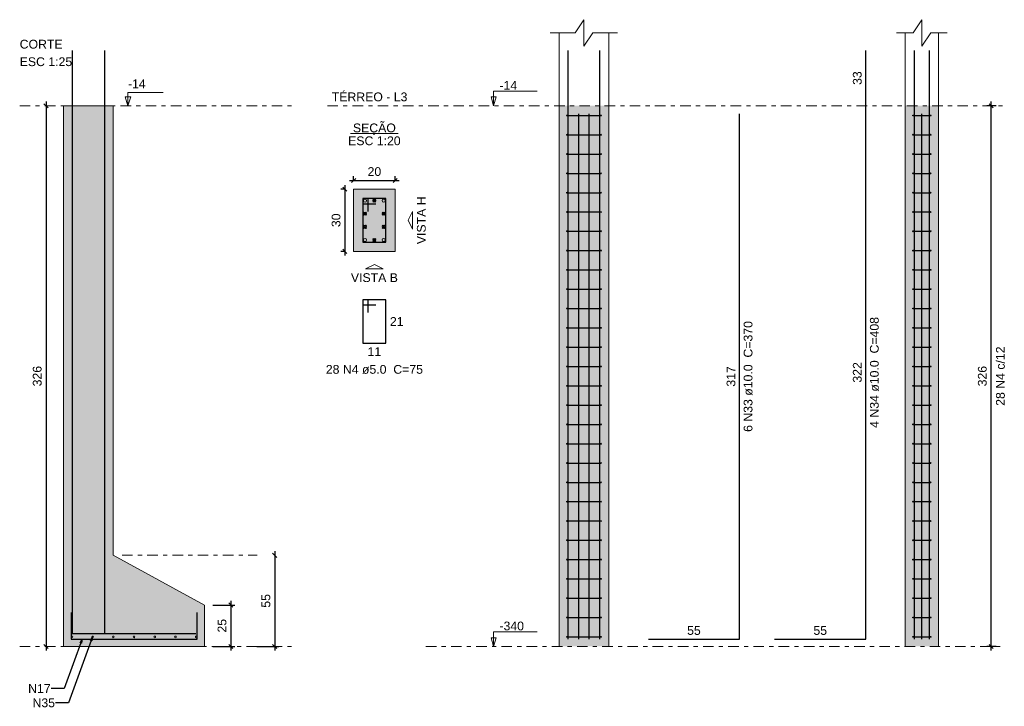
# Model space of a CAD drawing. Header units: millimetres. Extents: x 0 to 119, y 0 to 84.
# Tile 5 of 16: x 46 to 69, y 26 to 42. Entities that reach past the tile are written whole.
import ezdxf

# ---------------------------------------------------------------- set-up
doc = ezdxf.new("R2010")
doc.units = ezdxf.units.MM
doc.header["$MEASUREMENT"] = 0
doc.linetypes.add('DASHDOT', pattern=[2.54, 1.27, -0.635, 0, -0.635])
doc.linetypes.add('NULL', pattern=[0])
doc.layers.get('0').update_dxf_attribs({"lineweight": 18})
for name, color, linetype, lineweight in [('Descrição da armadura', 7, 'Continuous', 0), ('DT-Armadura', 2, 'Continuous', 30), ('DT-Barras na forma', 2, 'Continuous', 30), ('DT-Barras no corte', 5, 'Continuous', 5), ('DT-Barras rebatidas', 2, 'Continuous', 30), ('DT-Cotas', 9, 'Continuous', 5), ('DT-Estribos na forma', 2, 'Continuous', 30), ('DT-Forma', 5, 'Continuous', 5), ('DT-Hachura sapatas em corte', 43, 'Continuous', 5), ('DT-Hachura seção pilares', 254, 'Continuous', 5), ('DT-Hachura vista pilares', 254, 'Continuous', 5), ('DT-Pontilhado', 9, 'DASHDOT', 5), ('DT-Textos', 7, 'Continuous', 5), ('Textos armaduras', 7, 'Continuous', 0)]:
    doc.layers.add(name, color=color, linetype=linetype, lineweight=lineweight)
doc.styles.add('Arial', font='txt')
doc.dimstyles.get("Standard").update_dxf_attribs({"dimtxt": 0.18, "dimasz": 0.18, "dimexe": 0.18, "dimexo": 0.0625, "dimgap": 0.09, "dimtad": 0, "dimtih": 1, "dimtoh": 1, "dimdec": 4, "dimzin": 0, "dimdsep": 46, "dimtxsty": 'Standard', "dimcen": 0.09, "dimadec": 0, "dimazin": 0, "dimtfac": 1, "dimtdec": 4, "dimtofl": 0, "dimtmove": 0, "dimatfit": 3, "dimfxl": 1, "dimtolj": 1, "dimtzin": 0, "dimarcsym": 0})
doc.dimstyles.new('UM_20.000000', dxfattribs={"dimtxt": 0.18, "dimasz": 0.1, "dimexe": 0.1, "dimexo": 0.2, "dimgap": 0, "dimtad": 1, "dimtih": 1, "dimtoh": 1, "dimdec": 1, "dimlfac": 20, "dimzin": 0, "dimdsep": 46, "dimtxsty": 'Standard', "dimcen": 0.09, "dimdle": 0.1, "dimadec": 1, "dimazin": 2, "dimtfac": 1, "dimtdec": 4, "dimtofl": 0, "dimtmove": 0, "dimatfit": 3, "dimfxl": 1, "dimtolj": 1, "dimarcsym": 0})
doc.dimstyles.new('UM_25.000000', dxfattribs={"dimtxt": 0.18, "dimasz": 0.1, "dimexe": 0.1, "dimexo": 0.2, "dimgap": 0, "dimtad": 1, "dimtih": 1, "dimtoh": 1, "dimdec": 1, "dimlfac": 25, "dimzin": 0, "dimdsep": 46, "dimtxsty": 'Standard', "dimcen": 0.09, "dimdle": 0.1, "dimadec": 1, "dimazin": 2, "dimtfac": 1, "dimtdec": 4, "dimtofl": 0, "dimtmove": 0, "dimatfit": 3, "dimfxl": 1, "dimtolj": 1, "dimarcsym": 0})

# ---------------------------------------------------------------- blocks, each defined once
blk = doc.blocks.new('_Oblique')
at = {"color": 0, "linetype": 'ByBlock', "lineweight": -2}
blk.add_line((-0.5, -0.5), (0.5, 0.5), dxfattribs=at)
blk = doc.blocks.new('*D79')
at = {"layer": 'Defpoints', "color": 0}
for p in [(53.732045, 38.367894), (53.520245, 36.867894), (53.732045, 36.867894)]:
    blk.add_point(p, dxfattribs=at)
at = {"layer": 'DT-Cotas', "color": 0, "lineweight": -2}
for p, q in [((53.532045, 38.367894), (53.420245, 38.367894)), ((53.520245, 38.467894), (53.520245, 36.767894)), ((53.532045, 36.867894), (53.420245, 36.867894))]:
    blk.add_line(p, q, dxfattribs=at)
at = {"layer": 'DT-Cotas', "color": 0, "lineweight": -2, "xscale": 0.1, "yscale": 0.1, "zscale": 0.1}
for p, rotation in [((53.520245, 38.367894), 90), ((53.520245, 36.867894), 270)]:
    blk.add_blockref('_Oblique', p, dxfattribs=dict(at, rotation=rotation))
at = {"layer": 'DT-Cotas', "color": 7, "insert": (53.308445, 37.617894), "char_height": 0.2118, "attachment_point": 5, "rotation": 90, "style": 'Arial'}
blk.add_mtext('\\A1;30', dxfattribs=at)
blk = doc.blocks.new('*D80')
at = {"layer": 'Defpoints', "color": 0}
for p in [(54.732045, 38.579694), (53.732045, 38.367894), (54.732045, 38.367894)]:
    blk.add_point(p, dxfattribs=at)
at = {"layer": 'DT-Cotas', "color": 0, "lineweight": -2}
for p, q in [((53.632045, 38.579694), (54.832045, 38.579694)), ((53.732045, 38.567894), (53.732045, 38.679694)), ((54.732045, 38.567894), (54.732045, 38.679694))]:
    blk.add_line(p, q, dxfattribs=at)
at = {"layer": 'DT-Cotas', "color": 0, "lineweight": -2, "xscale": 0.1, "yscale": 0.1, "zscale": 0.1, "rotation": 180}
blk.add_blockref('_Oblique', (53.732045, 38.579694), dxfattribs=at)
at = {"layer": 'DT-Cotas', "color": 0, "lineweight": -2, "xscale": 0.1, "yscale": 0.1, "zscale": 0.1}
blk.add_blockref('_Oblique', (54.732045, 38.579694), dxfattribs=at)
at = {"layer": 'DT-Cotas', "color": 7, "insert": (54.232045, 38.791494), "char_height": 0.2118, "attachment_point": 5, "rotation": 0.0057296, "style": 'Arial'}
blk.add_mtext('\\A1;20', dxfattribs=at)
blk = doc.blocks.new('*D81')
at = {"layer": 'Defpoints', "color": 0}
for p in [(69.113256, 40.379994), (69.430956, 40.379994), (69.430956, 27.339994)]:
    blk.add_point(p, dxfattribs=at)
at = {"layer": 'DT-Cotas', "color": 0, "lineweight": -2}
for p, q in [((69.113256, 27.239994), (69.113256, 40.479994)), ((69.230956, 40.379994), (69.013256, 40.379994)), ((69.230956, 27.339994), (69.013256, 27.339994))]:
    blk.add_line(p, q, dxfattribs=at)
at = {"layer": 'DT-Cotas', "color": 0, "lineweight": -2, "xscale": 0.1, "yscale": 0.1, "zscale": 0.1}
for p, rotation in [((69.113256, 40.379994), 90), ((69.113256, 27.339994), 270)]:
    blk.add_blockref('_Oblique', p, dxfattribs=dict(at, rotation=rotation))
at = {"layer": 'DT-Cotas', "color": 7, "insert": (68.901456, 33.859994), "char_height": 0.2118, "attachment_point": 5, "rotation": 90, "style": 'Arial'}
blk.add_mtext('\\A1;326', dxfattribs=at)
blk = doc.blocks.new('*D86')
at = {"layer": 'Defpoints', "color": 0}
for p in [(46.309558, 40.379994), (46.309558, 27.339994), (46.309558, 27.339994)]:
    blk.add_point(p, dxfattribs=at)
at = {"layer": 'DT-Cotas', "color": 0, "lineweight": -2}
blk.add_line((46.309558, 40.479994), (46.309558, 27.239994), dxfattribs=at)
at = {"layer": 'DT-Cotas', "color": 0, "lineweight": -2, "xscale": 0.1, "yscale": 0.1, "zscale": 0.1}
for p, rotation in [((46.309558, 40.379994), 90), ((46.309558, 27.339994), 270)]:
    blk.add_blockref('_Oblique', p, dxfattribs=dict(at, rotation=rotation))
at = {"layer": 'DT-Cotas', "color": 7, "insert": (46.097758, 33.859994), "char_height": 0.2118, "attachment_point": 5, "rotation": 90, "style": 'Arial'}
blk.add_mtext('\\A1;326', dxfattribs=at)
blk = doc.blocks.new('*D87')
at = {"layer": 'Defpoints', "color": 0}
for p in [(50.133158, 28.339994), (50.133158, 27.339994), (50.768558, 27.339994)]:
    blk.add_point(p, dxfattribs=at)
at = {"layer": 'DT-Cotas', "color": 0, "lineweight": -2}
for p, q in [((50.333158, 28.339994), (50.868558, 28.339994)), ((50.768558, 28.439994), (50.768558, 27.239994)), ((50.333158, 27.339994), (50.868558, 27.339994))]:
    blk.add_line(p, q, dxfattribs=at)
at = {"layer": 'DT-Cotas', "color": 0, "lineweight": -2, "xscale": 0.1, "yscale": 0.1, "zscale": 0.1}
for p, rotation in [((50.768558, 28.339994), 90), ((50.768558, 27.339994), 270)]:
    blk.add_blockref('_Oblique', p, dxfattribs=dict(at, rotation=rotation))
at = {"layer": 'DT-Cotas', "color": 7, "insert": (50.556758, 27.839994), "char_height": 0.2118, "attachment_point": 5, "rotation": 90, "style": 'Arial'}
blk.add_mtext('\\A1;25', dxfattribs=at)
blk = doc.blocks.new('*D88')
at = {"layer": 'Defpoints', "color": 0}
for p in [(51.827558, 29.539994), (51.192158, 27.339994), (51.827558, 27.339994)]:
    blk.add_point(p, dxfattribs=at)
at = {"layer": 'DT-Cotas', "color": 0, "lineweight": -2}
for p, q in [((51.827558, 29.639994), (51.827558, 27.239994)), ((51.392158, 27.339994), (51.927558, 27.339994))]:
    blk.add_line(p, q, dxfattribs=at)
at = {"layer": 'DT-Cotas', "color": 0, "lineweight": -2, "xscale": 0.1, "yscale": 0.1, "zscale": 0.1}
for p, rotation in [((51.827558, 29.539994), 89.99999999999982), ((51.827558, 27.339994), 269.9999999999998)]:
    blk.add_blockref('_Oblique', p, dxfattribs=dict(at, rotation=rotation))
at = {"layer": 'DT-Cotas', "color": 7, "insert": (51.615758, 28.439994), "char_height": 0.2118, "attachment_point": 5, "rotation": 90, "style": 'Arial'}
blk.add_mtext('\\A1;55', dxfattribs=at)

msp = doc.modelspace()

# ---------------------------------------------------------------- hatches: boundary and pattern name
at = {"layer": 'DT-Hachura sapatas em corte', "linetype": 'Continuous'}
msp.add_hatch(color=43, dxfattribs=at).paths.add_polyline_path([(46.7332, 29.54), (46.7332, 29.54), (46.7332, 28.34), (46.7332, 27.34), (50.1332, 27.34), (50.1332, 28.34), (47.9332, 29.54), (47.9332, 29.54), (47.9332, 40.38), (46.7332, 40.38), (46.7332, 29.54)])
at = {"layer": 'DT-Hachura seção pilares', "linetype": 'Continuous'}
msp.add_hatch(color=254, dxfattribs=at).paths.add_polyline_path([(53.732, 36.8679), (53.732, 36.8679), (54.732, 36.8679), (54.732, 38.3679), (53.732, 38.3679), (53.732, 36.8679)])
at = {"layer": 'DT-Hachura vista pilares', "linetype": 'Continuous'}
for points in [[(58.6891, 27.34), (58.6891, 40.38), (59.8891, 40.38), (59.8891, 27.34), (58.6891, 27.34)], [(67.0425, 27.34), (67.0425, 40.38), (67.8425, 40.38), (67.8425, 27.34), (67.0425, 27.34)]]:
    msp.add_hatch(color=254, dxfattribs=at).paths.add_polyline_path(points)

# ---------------------------------------------------------------- linework, layer by layer
at = {"layer": 'DT-Armadura'}
for points in [[(46.9432, 41.7143), (46.9432, 27.655), (49.1432, 27.655)], [(47.7232, 41.7143), (47.7232, 27.655), (49.9232, 27.655)], [(46.9132, 28.16), (46.9132, 27.52), (49.9532, 27.52), (49.9532, 28.16)]]:
    msp.add_lwpolyline(points, dxfattribs=at)
at = {"layer": 'DT-Barras na forma'}
for points in [[(58.9091, 27.52), (58.9091, 40.38), (58.9091, 41.7143)], [(59.6691, 27.52), (59.6691, 40.38), (59.6691, 41.7143)], [(67.2625, 27.52), (67.2625, 40.38), (67.2625, 41.7143)], [(67.6225, 27.52), (67.6225, 40.38), (67.6225, 41.7143)], [(59.1624, 27.52), (59.1624, 40.184)], [(59.4157, 27.52), (59.4157, 40.184)], [(67.4425, 27.52), (67.4425, 40.184)], [(54.082, 37.8304), (54.082, 38.1429), (53.957, 38.1429), (53.957, 37.0929), (54.507, 37.0929), (54.507, 38.1429), (53.957, 38.1429), (53.957, 38.0179), (54.2695, 38.0179)]]:
    msp.add_lwpolyline(points, dxfattribs=at)
at = {"layer": 'DT-Barras no corte'}
for p, q in [((54.1945, 38.0554), (54.2695, 38.1304)), ((54.1945, 38.1304), (54.2695, 38.0554)), ((53.9695, 37.7387), (54.0445, 37.8137)), ((53.9695, 37.8137), (54.0445, 37.7387)), ((54.4195, 37.7387), (54.4945, 37.8137)), ((54.4195, 37.8137), (54.4945, 37.7387)), ((53.9695, 37.4221), (54.0445, 37.4971)), ((53.9695, 37.4971), (54.0445, 37.4221)), ((54.4195, 37.4221), (54.4945, 37.4971)), ((54.4195, 37.4971), (54.4945, 37.4221)), ((54.1945, 37.1054), (54.2695, 37.1804)), ((54.1945, 37.1804), (54.2695, 37.1054))]:
    msp.add_line(p, q, dxfattribs=at)
for centre, radius in [((54.007, 38.0929), 0.0375), ((54.232, 38.0929), 0.0375), ((54.457, 38.0929), 0.0375), ((54.007, 37.7762), 0.0375), ((54.457, 37.7762), 0.0375), ((54.007, 37.4596), 0.0375), ((54.457, 37.4596), 0.0375), ((54.007, 37.1429), 0.0375), ((54.232, 37.1429), 0.0375), ((54.457, 37.1429), 0.0375), ((46.9332, 27.572), 0.02), ((47.4332, 27.572), 0.02), ((47.9332, 27.572), 0.02), ((48.4332, 27.572), 0.02), ((48.9332, 27.572), 0.02), ((49.4332, 27.572), 0.02), ((49.9332, 27.572), 0.02)]:
    msp.add_circle(centre, radius, dxfattribs=at)
at = {"layer": 'DT-Barras rebatidas'}
for points in [[(63.8894, 27.52), (66.0894, 27.52), (66.0894, 40.38), (66.0894, 41.7143)], [(60.8422, 27.52), (63.0422, 27.52), (63.0422, 40.184)], [(54.082, 35.3905), (54.082, 35.703), (53.957, 35.703), (53.957, 34.653), (54.507, 34.653), (54.507, 35.703), (53.957, 35.703), (53.957, 35.578), (54.2695, 35.578)]]:
    msp.add_lwpolyline(points, dxfattribs=at)
at = {"layer": 'DT-Estribos na forma'}
for p, q in [((58.8791, 40.1471), (59.6991, 40.1471)), ((67.2325, 40.1471), (67.6525, 40.1471)), ((58.8791, 39.6814), (59.6991, 39.6814)), ((67.2325, 39.6814), (67.6525, 39.6814)), ((58.8791, 39.2157), (59.6991, 39.2157)), ((67.2325, 39.2157), (67.6525, 39.2157)), ((58.8791, 38.75), (59.6991, 38.75)), ((67.2325, 38.75), (67.6525, 38.75)), ((58.8791, 38.2843), (59.6991, 38.2843)), ((67.2325, 38.2843), (67.6525, 38.2843)), ((58.8791, 37.8186), (59.6991, 37.8186)), ((67.2325, 37.8186), (67.6525, 37.8186)), ((58.8791, 37.3529), (59.6991, 37.3529)), ((67.2325, 37.3529), (67.6525, 37.3529)), ((58.8791, 36.8871), (59.6991, 36.8871)), ((67.2325, 36.8871), (67.6525, 36.8871)), ((58.8791, 36.4214), (59.6991, 36.4214)), ((67.2325, 36.4214), (67.6525, 36.4214)), ((58.8791, 35.9557), (59.6991, 35.9557)), ((67.2325, 35.9557), (67.6525, 35.9557)), ((58.8791, 35.49), (59.6991, 35.49)), ((67.2325, 35.49), (67.6525, 35.49)), ((58.8791, 35.0243), (59.6991, 35.0243)), ((67.2325, 35.0243), (67.6525, 35.0243)), ((58.8791, 34.5586), (59.6991, 34.5586)), ((67.2325, 34.5586), (67.6525, 34.5586)), ((58.8791, 34.0929), (59.6991, 34.0929)), ((67.2325, 34.0929), (67.6525, 34.0929)), ((58.8791, 33.6271), (59.6991, 33.6271)), ((67.2325, 33.6271), (67.6525, 33.6271)), ((58.8791, 33.1614), (59.6991, 33.1614)), ((67.2325, 33.1614), (67.6525, 33.1614)), ((58.8791, 32.6957), (59.6991, 32.6957)), ((67.2325, 32.6957), (67.6525, 32.6957)), ((58.8791, 32.23), (59.6991, 32.23)), ((67.2325, 32.23), (67.6525, 32.23)), ((58.8791, 31.7643), (59.6991, 31.7643)), ((67.2325, 31.7643), (67.6525, 31.7643)), ((58.8791, 31.2986), (59.6991, 31.2986)), ((67.2325, 31.2986), (67.6525, 31.2986)), ((58.8791, 30.8329), (59.6991, 30.8329)), ((67.2325, 30.8329), (67.6525, 30.8329)), ((58.8791, 30.3671), (59.6991, 30.3671)), ((67.2325, 30.3671), (67.6525, 30.3671)), ((58.8791, 29.9014), (59.6991, 29.9014)), ((67.2325, 29.9014), (67.6525, 29.9014)), ((58.8791, 29.4357), (59.6991, 29.4357)), ((67.2325, 29.4357), (67.6525, 29.4357)), ((58.8791, 28.97), (59.6991, 28.97)), ((67.2325, 28.97), (67.6525, 28.97)), ((58.8791, 28.5043), (59.6991, 28.5043)), ((67.2325, 28.5043), (67.6525, 28.5043)), ((58.8791, 28.0386), (59.6991, 28.0386)), ((67.2325, 28.0386), (67.6525, 28.0386)), ((58.8791, 27.5729), (59.6991, 27.5729)), ((67.2325, 27.5729), (67.6525, 27.5729))]:
    msp.add_line(p, q, dxfattribs=at)
for centre in [(58.8791, 40.1471), (59.6991, 40.1471), (67.2325, 40.1471), (67.6525, 40.1471), (58.8791, 39.6814), (59.6991, 39.6814), (67.2325, 39.6814), (67.6525, 39.6814), (58.8791, 39.2157), (59.6991, 39.2157), (67.2325, 39.2157), (67.6525, 39.2157), (58.8791, 38.75), (59.6991, 38.75), (67.2325, 38.75), (67.6525, 38.75), (58.8791, 38.2843), (59.6991, 38.2843), (67.2325, 38.2843), (67.6525, 38.2843), (58.8791, 37.8186), (59.6991, 37.8186), (67.2325, 37.8186), (67.6525, 37.8186), (58.8791, 37.3529), (59.6991, 37.3529), (67.2325, 37.3529), (67.6525, 37.3529), (58.8791, 36.8871), (59.6991, 36.8871), (67.2325, 36.8871), (67.6525, 36.8871), (58.8791, 36.4214), (59.6991, 36.4214), (67.2325, 36.4214), (67.6525, 36.4214), (58.8791, 35.9557), (59.6991, 35.9557), (67.2325, 35.9557), (67.6525, 35.9557), (58.8791, 35.49), (59.6991, 35.49), (67.2325, 35.49), (67.6525, 35.49), (58.8791, 35.0243), (59.6991, 35.0243), (67.2325, 35.0243), (67.6525, 35.0243), (58.8791, 34.5586), (59.6991, 34.5586), (67.2325, 34.5586), (67.6525, 34.5586), (58.8791, 34.0929), (59.6991, 34.0929), (67.2325, 34.0929), (67.6525, 34.0929), (58.8791, 33.6271), (59.6991, 33.6271), (67.2325, 33.6271), (67.6525, 33.6271), (58.8791, 33.1614), (59.6991, 33.1614), (67.2325, 33.1614), (67.6525, 33.1614), (58.8791, 32.6957), (59.6991, 32.6957), (67.2325, 32.6957), (67.6525, 32.6957), (58.8791, 32.23), (59.6991, 32.23), (67.2325, 32.23), (67.6525, 32.23), (58.8791, 31.7643), (59.6991, 31.7643), (67.2325, 31.7643), (67.6525, 31.7643), (58.8791, 31.2986), (59.6991, 31.2986), (67.2325, 31.2986), (67.6525, 31.2986), (58.8791, 30.8329), (59.6991, 30.8329), (67.2325, 30.8329), (67.6525, 30.8329), (58.8791, 30.3671), (59.6991, 30.3671), (67.2325, 30.3671), (67.6525, 30.3671), (58.8791, 29.9014), (59.6991, 29.9014), (67.2325, 29.9014), (67.6525, 29.9014), (58.8791, 29.4357), (59.6991, 29.4357), (67.2325, 29.4357), (67.6525, 29.4357), (58.8791, 28.97), (59.6991, 28.97), (67.2325, 28.97), (67.6525, 28.97), (58.8791, 28.5043), (59.6991, 28.5043), (67.2325, 28.5043), (67.6525, 28.5043), (58.8791, 28.0386), (59.6991, 28.0386), (67.2325, 28.0386), (67.6525, 28.0386), (58.8791, 27.5729), (59.6991, 27.5729), (67.2325, 27.5729), (67.6525, 27.5729)]:
    msp.add_circle(centre, 0.01, dxfattribs=at)
at = {"layer": 'DT-Forma'}
for p, q in [((58.6891, 40.38), (58.6891, 42.1379)), ((59.8891, 40.38), (59.8891, 42.1379)), ((67.0425, 40.38), (67.0425, 42.1379)), ((67.8425, 40.38), (67.8425, 42.1379)), ((58.6891, 27.34), (58.6891, 40.38)), ((59.8891, 27.34), (59.8891, 40.38)), ((67.0425, 27.34), (67.0425, 40.38)), ((67.8425, 27.34), (67.8425, 40.38))]:
    msp.add_line(p, q, dxfattribs=at)
for points in [[(58.4773, 42.1379), (59.0773, 42.1379), (59.2891, 42.4556), (59.2891, 41.8202), (59.5009, 42.1379), (60.1009, 42.1379)], [(66.8307, 42.1379), (67.2307, 42.1379), (67.4425, 42.4556), (67.4425, 41.8202), (67.6543, 42.1379), (68.0543, 42.1379)]]:
    msp.add_lwpolyline(points, dxfattribs=at)
for points in [[(46.7332, 29.54), (46.7332, 29.54), (46.7332, 28.34), (46.7332, 27.34), (50.1332, 27.34), (50.1332, 28.34), (47.9332, 29.54), (47.9332, 29.54), (47.9332, 40.38), (46.7332, 40.38), (46.7332, 29.54)], [(53.732, 36.8679), (54.732, 36.8679), (54.732, 38.3679), (53.732, 38.3679), (53.732, 36.8679)]]:
    msp.add_lwpolyline(points, close=True, dxfattribs=at)
at = {"layer": 'DT-Pontilhado', "ltscale": 0.2}
for p, q in [((45.6742, 40.38), (52.2512, 40.38)), ((53.0984, 40.38), (69.431, 40.38)), ((48.145, 29.54), (51.404, 29.54)), ((45.6742, 27.34), (52.2512, 27.34)), ((55.4733, 27.34), (69.431, 27.34))]:
    msp.add_line(p, q, dxfattribs=at)
at = {"layer": 'DT-Textos'}
msp.add_line((53.6598, 39.7128), (54.8043, 39.7128), dxfattribs=at)
for points in [[(48.2862, 40.38), (48.2862, 40.6977), (49.1334, 40.6977)], [(57.1096, 40.38), (57.1731, 40.5918), (57.046, 40.5918), (57.1096, 40.38), (57.1096, 40.73), (58.1596, 40.73)], [(57.1096, 27.34), (57.1731, 27.5518), (57.046, 27.5518), (57.1096, 27.34), (57.1096, 27.69), (58.1596, 27.69)]]:
    msp.add_lwpolyline(points, dxfattribs=at)
for points in [[(48.3568, 40.5918), (48.2862, 40.38), (48.2156, 40.5918), (48.3568, 40.5918)], [(55.1556, 37.6179), (55.1556, 37.4061), (55.0497, 37.6179), (55.1556, 37.8297), (55.1556, 37.6179)], [(54.232, 36.4443), (54.0202, 36.4443), (54.232, 36.5502), (54.4438, 36.4443), (54.232, 36.4443)]]:
    msp.add_lwpolyline(points, close=True, dxfattribs=at)

# ---------------------------------------------------------------- texts
at = {"layer": 'Descrição da armadura', "linetype": 'NULL', "char_height": 0.2118, "attachment_point": 8, "rotation": 90.00021, "line_spacing_factor": 0.9, "style": 'Arial'}
for s, insert, width in [('4 N34 ø10.0  C=408', (66.4066, 33.9496), 5.239541), ('6 N33 ø10.0  C=370', (63.3596, 33.8516), 5.239541), ('28 N4 c/12', (69.445, 33.86), 2.845127)]:
    msp.add_mtext(s, dxfattribs=dict(at, insert=insert, width=width))
at = {"layer": 'Descrição da armadura', "linetype": 'NULL', "char_height": 0.2118, "line_spacing_factor": 0.9, "style": 'Arial'}
for s, insert, width, attachment_point in [('28 N4 ø5.0  C=75', (54.2325, 33.9115), 4.594404, 8), ('N17', (46.4208, 26.3258), 1.103994, 6), ('N35', (46.5259, 25.9798), 1.103994, 6)]:
    msp.add_mtext(s, dxfattribs=dict(at, insert=insert, width=width, attachment_point=attachment_point))
at = {"layer": 'DT-Textos', "linetype": 'NULL', "char_height": 0.2118, "line_spacing_factor": 0.798, "style": 'Arial'}
for s, insert, width, attachment_point in [('CORTE', (45.6745, 41.7565), 2.03, 7), ('ESC 1:25', (45.6745, 41.3335), 2.482559, 7), ('-14', (48.2865, 40.8035), 0.838281, 7), ('-14', (57.2495, 40.7655), 0.838281, 7), ('TÉRREO - L3', (53.2045, 40.4855), 3.577422, 7), ('SEÇÃO', (54.2325, 39.6746), 2.030566, 8), ('ESC 1:20', (54.2325, 39.4265), 2.482559, 8), ('VISTA B', (54.2325, 36.1265), 2.223994, 8), ('-340', (57.2495, 27.7255), 1.16085, 7)]:
    msp.add_mtext(s, dxfattribs=dict(at, insert=insert, width=width, attachment_point=attachment_point))
at = {"layer": 'DT-Textos', "linetype": 'NULL', "insert": (55.4736, 37.6176), "char_height": 0.2118, "width": 2.255996, "attachment_point": 8, "rotation": 90.00021, "line_spacing_factor": 0.798, "style": 'Arial'}
msp.add_mtext('VISTA H', dxfattribs=at)
at = {"layer": 'Textos armaduras', "linetype": 'NULL', "char_height": 0.2118, "attachment_point": 8, "rotation": 90.00021, "line_spacing_factor": 0.9, "style": 'Arial'}
for s, insert, width in [('33', (65.9921, 41.0471), 1.045137), ('317', (62.9449, 33.852), 1.367705), ('322', (65.9921, 33.95), 1.367705)]:
    msp.add_mtext(s, dxfattribs=dict(at, insert=insert, width=width))
at = {"layer": 'Textos armaduras', "linetype": 'NULL', "char_height": 0.2118, "width": 1.045137, "line_spacing_factor": 0.9, "style": 'Arial'}
for s, insert, attachment_point in [('21', (54.607, 35.2839), 1), ('11', (54.232, 34.5557), 2), ('55', (61.9422, 27.6173), 8), ('55', (64.9894, 27.6173), 8)]:
    msp.add_mtext(s, dxfattribs=dict(at, insert=insert, attachment_point=attachment_point))

# ---------------------------------------------------------------- dimensions: what is measured, and where the dimension line sits
at = {"layer": 'DT-Cotas'}
for base, p1, p2, dimstyle, override, picture, middle in [((46.3096, 27.34), (46.3096, 40.38), (46.3096, 27.34), 'UM_25.000000', {"dimtxt": 0.2118, "dimasz": 0.1, "dimexe": 0.1, "dimexo": 0.2, "dimtad": 1, "dimtih": 0, "dimtoh": 0, "dimdec": 1, "dimlfac": 25, "dimzin": 8, "dimtxsty": 'Arial', "dimblk": 'Oblique', "dimblk1": 'Oblique', "dimblk2": 'Oblique', "dimsah": 1, "dimdle": 0.1, "dimse1": 1, "dimse2": 1, "dimclrt": 7, "dimadec": 1, "dimazin": 3, "dimtmove": 2, "dimldrblk": 'Oblique'}, '*D86', (46.0978, 33.86)), ((69.1133, 40.38), (69.431, 27.34), (69.431, 40.38), 'UM_25.000000', {"dimtxt": 0.2118, "dimasz": 0.1, "dimexe": 0.1, "dimexo": 0.2, "dimtad": 1, "dimtih": 0, "dimtoh": 0, "dimdec": 1, "dimlfac": 25, "dimzin": 8, "dimtxsty": 'Arial', "dimblk": 'Oblique', "dimblk1": 'Oblique', "dimblk2": 'Oblique', "dimsah": 1, "dimdle": 0.1, "dimse1": 0, "dimse2": 0, "dimclrt": 7, "dimadec": 1, "dimazin": 3, "dimtmove": 2, "dimldrblk": 'Oblique'}, '*D81', (68.9015, 33.86)), ((53.5202, 36.8679), (53.732, 38.3679), (53.732, 36.8679), 'UM_20.000000', {"dimtxt": 0.2118, "dimasz": 0.1, "dimexe": 0.1, "dimexo": 0.2, "dimtad": 1, "dimtih": 0, "dimtoh": 0, "dimdec": 1, "dimlfac": 20, "dimzin": 8, "dimtxsty": 'Arial', "dimblk": 'Oblique', "dimblk1": 'Oblique', "dimblk2": 'Oblique', "dimsah": 1, "dimdle": 0.1, "dimse1": 0, "dimse2": 0, "dimclrt": 7, "dimadec": 1, "dimazin": 3, "dimtmove": 2, "dimldrblk": 'Oblique'}, '*D79', (53.3084, 37.6179)), ((51.8276, 27.34), (51.8276, 29.54), (51.1922, 27.34), 'UM_25.000000', {"dimtxt": 0.2118, "dimasz": 0.1, "dimexe": 0.1, "dimexo": 0.2, "dimtad": 1, "dimtih": 0, "dimtoh": 0, "dimdec": 1, "dimlfac": 25, "dimzin": 8, "dimtxsty": 'Arial', "dimblk": 'Oblique', "dimblk1": 'Oblique', "dimblk2": 'Oblique', "dimsah": 1, "dimdle": 0.1, "dimse1": 1, "dimse2": 0, "dimclrt": 7, "dimadec": 1, "dimazin": 3, "dimtmove": 2, "dimldrblk": 'Oblique'}, '*D88', (51.6158, 28.44)), ((50.7686, 27.34), (50.1332, 28.34), (50.1332, 27.34), 'UM_25.000000', {"dimtxt": 0.2118, "dimasz": 0.1, "dimexe": 0.1, "dimexo": 0.2, "dimtad": 1, "dimtih": 0, "dimtoh": 0, "dimdec": 1, "dimlfac": 25, "dimzin": 8, "dimtxsty": 'Arial', "dimblk": 'Oblique', "dimblk1": 'Oblique', "dimblk2": 'Oblique', "dimsah": 1, "dimdle": 0.1, "dimse1": 0, "dimse2": 0, "dimclrt": 7, "dimadec": 1, "dimazin": 3, "dimtmove": 2, "dimldrblk": 'Oblique'}, '*D87', (50.5568, 27.84))]:
    dim = msp.add_linear_dim(base=base, p1=p1, p2=p2, angle=90, dimstyle=dimstyle, override=override, dxfattribs=at)
    dim.commit()
    dim.dimension.update_dxf_attribs({"geometry": picture, "text_midpoint": middle, "dimtype": 160, "text_rotation": 90})
dim = msp.add_linear_dim(base=(54.732, 38.5797), p1=(53.732, 38.3679), p2=(54.732, 38.3679), dimstyle='UM_20.000000', override={"dimtxt": 0.2118, "dimasz": 0.1, "dimexe": 0.1, "dimexo": 0.2, "dimtad": 1, "dimtih": 0, "dimtoh": 0, "dimdec": 1, "dimlfac": 20, "dimzin": 8, "dimtxsty": 'Arial', "dimblk": 'Oblique', "dimblk1": 'Oblique', "dimblk2": 'Oblique', "dimsah": 1, "dimdle": 0.1, "dimse1": 0, "dimse2": 0, "dimclrt": 7, "dimadec": 1, "dimazin": 3, "dimtmove": 2, "dimldrblk": 'Oblique'}, dxfattribs=at)
dim.commit()
dim.dimension.update_dxf_attribs({"geometry": '*D80', "text_midpoint": (54.232, 38.7915), "dimtype": 160, "text_rotation": 0.00573})

# ---------------------------------------------------------------- leaders
for points in [[(47.4332, 27.572), (46.8536, 25.9798), (46.5359, 25.9798)], [(47.1832, 27.52), (46.7485, 26.3258), (46.4308, 26.3258)]]:
    msp.add_leader(points, dimstyle='Standard', override={"dimasz": 0.1, "dimldrblk": 'Closed'}, dxfattribs=at)

doc.saveas('drawing.dxf')
